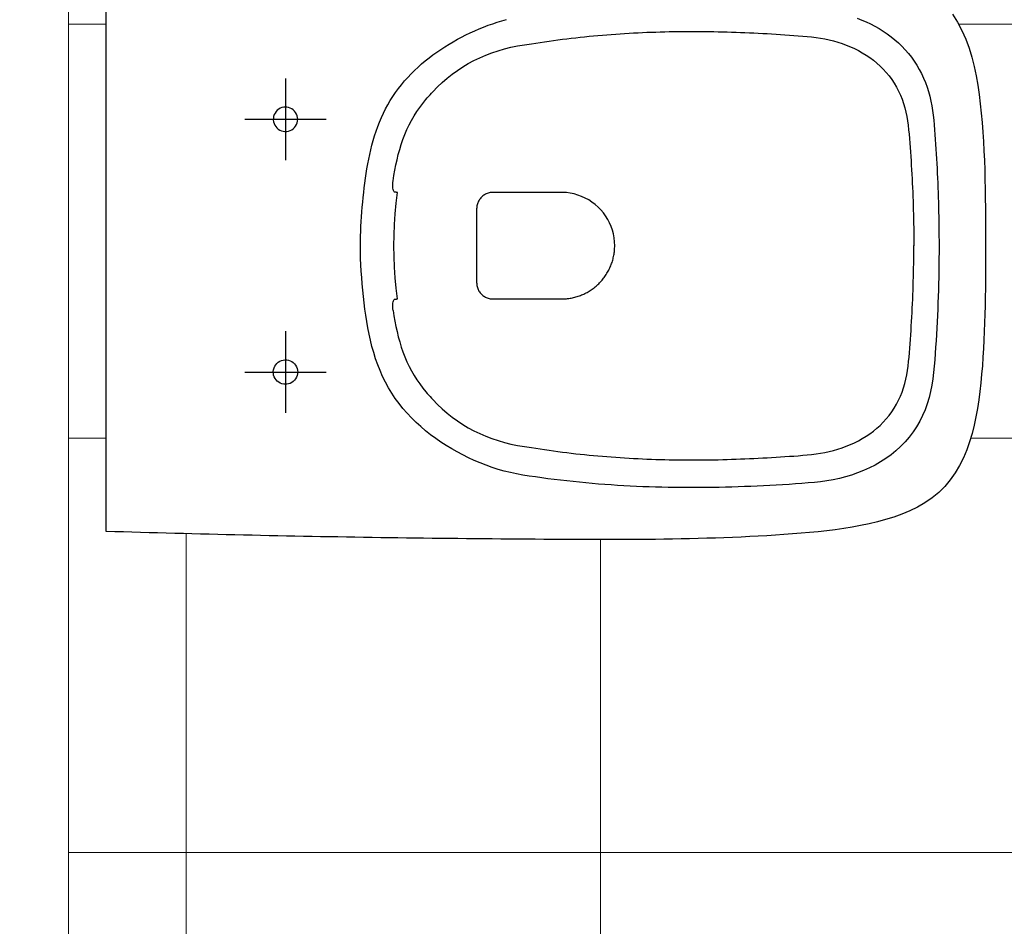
# Model space of a CAD drawing. Header units: millimetres. Extents: x -604189 to 881711, y -381903 to -7297.
# Tile 134 of 256: x -590494 to -589890, y -165435 to -164879. Entities that reach past the tile are written whole.
import ezdxf

# ---------------------------------------------------------------- set-up
doc = ezdxf.new("R2010")
doc.units = ezdxf.units.MM
doc.header["$LTSCALE"] = 100
doc.linetypes.add('0.5_0.5', pattern=[1, 0.5, -0.5])
doc.linetypes.add('ACAD_ISO04W100', pattern=[30.5, 24, -3, 0.5, -3])
doc.layers.get('Defpoints').update_dxf_attribs({"color": 30})
doc.layers.add('Konstrukcja - Ściany zew_Nr_Pióra__1', color=155, linetype='Continuous', lineweight=35)
doc.layers.add('strop osie', color=80, linetype='ACAD_ISO04W100', lineweight=5)
doc.layers.add('OPIS', color=7, linetype='Continuous')
doc.styles.get("Standard").update_dxf_attribs({"font": 'romans.shx', "width": 0.5})
doc.dimstyles.new('1 50', dxfattribs={"dimtxt": 150, "dimasz": 80, "dimexe": 1, "dimexo": 1, "dimgap": 20, "dimtad": 1, "dimdec": 0, "dimlfac": 0.1, "dimtxsty": 'Standard', "dimblk": 'ARCHTICK', "dimcen": 200, "dimclrd": 2, "dimadec": 1, "dimazin": 0, "dimtfac": 1, "dimtdec": 0, "dimtmove": 0, "dimatfit": 3, "dimldrblk": 'ARCHTICK', "dimfxl": 120, "dimfxlon": 1, "dimtfill": 1, "dimarcsym": 0})

# ---------------------------------------------------------------- blocks, each defined once
blk = doc.blocks.new('_ArchTick')
at = {"layer": 'strop osie', "color": 0, "const_width": 0.15}
blk.add_lwpolyline([(-0.5, -0.5), (0.5, 0.5)], dxfattribs=at)
blk = doc.blocks.new('*D3294')
at = {"layer": 'Defpoints', "color": 0, "linetype": 'ByBlock', "lineweight": 5, "transparency": 16777216}
for p in [(-595783.13, -159420.3), (-593748.92, -159420.3), (-552118.94, -179940.3)]:
    blk.add_point(p, dxfattribs=at)
at = {"layer": 'OPIS', "color": 0, "linetype": 'Continuous', "lineweight": -2, "transparency": 16777216}
for p, q in [((-595723.13, -159420.3), (-595784.13, -159420.3)), ((-595723.13, -179940.3), (-595784.13, -179940.3))]:
    blk.add_line(p, q, dxfattribs=at)
at = {"layer": 'OPIS', "color": 2, "lineweight": -2, "transparency": 16777216}
blk.add_line((-595783.13, -179940.3), (-595783.13, -159420.3), dxfattribs=at)
at = {"layer": 'OPIS', "color": 2, "linetype": 'ByBlock', "lineweight": -2, "transparency": 16777216, "xscale": 80, "yscale": 80, "zscale": 80}
for p, rotation in [((-595783.13, -159420.3), 90), ((-595783.13, -179940.3), 270)]:
    blk.add_blockref('_ArchTick', p, dxfattribs=dict(at, rotation=rotation))
at = {"layer": 'OPIS', "color": 0, "linetype": 'ByBlock', "lineweight": 13, "transparency": 16777216, "insert": (-595878.13, -169680.3), "char_height": 150, "attachment_point": 5, "rotation": 90, "bg_fill": 3, "box_fill_scale": 1.1, "bg_fill_color": 256, "bg_fill_true_color": 13158600, "bg_fill_transparency": 0}
blk.add_mtext('2052', dxfattribs=at)

msp = doc.modelspace()

# ---------------------------------------------------------------- hatches: boundary and pattern name
at = {"layer": 'OPIS', "linetype": 'ByBlock', "lineweight": 15}
h = msp.add_hatch(dxfattribs=at)
h.set_pattern_fill('ANSI37', color=0, scale=80, angle=45)
h.set_pattern_definition([(90, (-306927.96, 32475.8), (-254, 0), []), (180, (-306927.96, 32475.8), (-3e-14, -254), [])])
edge = h.paths.add_edge_path()
edge.add_arc((-587934.09, -167378.93), 50, 0, 90)
edge.add_line((-587934.09, -167328.93), (-588139.09, -167328.93))
edge.add_arc((-588139.09, -167378.93), 50, 89.99957, 180)
edge.add_line((-588189.09, -167378.93), (-588189.09, -167822.93))
edge.add_arc((-588139.09, -167822.93), 50, 180, 270)
edge.add_line((-588139.09, -167872.93), (-587934.09, -167872.93))
edge.add_arc((-587934.09, -167822.93), 50, 270.00137, 360)
edge.add_line((-587884.09, -167822.93), (-587884.09, -167378.93))
edge = h.paths.add_edge_path()
edge.add_arc((-587934.09, -167378.93), 50, 0, 90)
edge.add_line((-587934.09, -167328.93), (-588139.09, -167328.93))
edge.add_arc((-588139.09, -167378.93), 50, 89.99957, 180)
edge.add_line((-588189.09, -167378.93), (-588189.09, -167822.93))
edge.add_arc((-588139.09, -167822.93), 50, 180, 270)
edge.add_line((-588139.09, -167872.93), (-587934.09, -167872.93))
edge.add_arc((-587934.09, -167822.93), 50, 270.00137, 360)
edge.add_line((-587884.09, -167822.93), (-587884.09, -167378.93))
edge = h.paths.add_edge_path()
edge.add_line((-588244.09, -167300.93), (-587769.09, -167300.93))
edge.add_line((-587769.09, -167300.93), (-587769.09, -167900.93))
edge.add_line((-587769.09, -167900.93), (-588243.79, -167900.93))
edge.add_arc((-588244.09, -167892.94), 8, 180, 272.12845, ccw=False)
edge.add_line((-588252.09, -167892.94), (-588252.09, -167308.93))
edge.add_arc((-588244.09, -167308.93), 8, 90.0036, 180, ccw=False)
h.paths.add_polyline_path([(-589864.93, -164217.83), (-589865, -164223.09), (-589865.08, -164228.35), (-589865.16, -164233.62), (-589865.24, -164238.88), (-589865.32, -164244.14), (-589865.4, -164249.41), (-589865.49, -164254.67), (-589865.58, -164259.93), (-589865.67, -164265.19), (-589865.77, -164270.46), (-589865.86, -164275.72), (-589865.96, -164280.98), (-589866.06, -164286.24), (-589866.17, -164291.51), (-589866.28, -164296.77), (-589866.39, -164302.03), (-589866.5, -164307.29), (-589866.61, -164312.56), (-589866.73, -164317.82), (-589866.85, -164323.08), (-589866.97, -164328.34), (-589867.1, -164333.6), (-589867.22, -164338.87), (-589867.35, -164344.13), (-589867.49, -164349.39), (-589867.62, -164354.65), (-589867.76, -164359.91), (-589867.9, -164365.17), (-589868.04, -164370.44), (-589868.19, -164375.7), (-589868.34, -164380.96), (-589868.49, -164386.22), (-589868.64, -164391.48), (-589868.8, -164396.74), (-589868.95, -164402), (-590219.49, -164402), (-590219.66, -164396.2), (-590219.83, -164390.39), (-590220, -164384.59), (-590220.17, -164378.78), (-590220.33, -164372.98), (-590220.49, -164367.17), (-590220.64, -164361.36), (-590220.8, -164355.56), (-590220.95, -164349.75), (-590221.09, -164343.95), (-590221.23, -164338.14), (-590221.37, -164332.33), (-590221.51, -164326.53), (-590221.65, -164320.72), (-590221.78, -164314.91), (-590221.9, -164309.11), (-590222.03, -164303.3), (-590222.15, -164297.49), (-590222.27, -164291.69), (-590222.38, -164285.88), (-590222.5, -164280.07), (-590222.61, -164274.27), (-590222.71, -164268.46), (-590222.82, -164262.65), (-590222.92, -164256.85), (-590223.01, -164251.04), (-590223.11, -164245.23), (-590223.2, -164239.42), (-590223.29, -164233.62), (-590223.37, -164227.81), (-590223.45, -164222), (-590223.53, -164216.2), (-590223.61, -164210.39), (-590223.68, -164204.58), (-590223.75, -164198.77), (-590223.82, -164192.97), (-590223.88, -164187.16), (-590223.94, -164181.35), (-590224, -164175.54), (-590224.05, -164169.74), (-590224.1, -164163.93), (-590224.15, -164158.12), (-590224.19, -164152.31), (-590224.23, -164146.5), (-590224.27, -164140.7), (-590224.3, -164134.89), (-590224.33, -164129.08), (-590224.36, -164123.27), (-590224.39, -164117.46), (-590224.41, -164111.66), (-590224.44, -164105.85), (-590224.46, -164100.04), (-590224.47, -164094.23), (-590224.48, -164088.43), (-590224.47, -164082.62), (-590224.45, -164076.81), (-590224.41, -164071), (-590224.35, -164065.19), (-590224.27, -164059.39), (-590224.17, -164053.58), (-590224.05, -164047.77), (-590223.92, -164041.97), (-590223.76, -164036.16), (-590223.58, -164030.36), (-590223.38, -164024.55), (-590223.16, -164018.75), (-590222.91, -164012.94), (-590222.64, -164007.14), (-590222.34, -164001.34), (-590222.01, -163995.54), (-590221.64, -163989.75), (-590221.24, -163983.95), (-590220.8, -163978.16), (-590220.3, -163972.38), (-590219.75, -163966.59), (-590219.13, -163960.82), (-590218.42, -163955.06), (-590217.6, -163949.31), (-590216.67, -163943.57), (-590215.6, -163937.87), (-590214.36, -163932.19), (-590212.94, -163926.56), (-590211.3, -163920.99), (-590209.42, -163915.5), (-590207.25, -163910.11), (-590204.74, -163904.87), (-590201.87, -163899.82), (-590198.58, -163895.04), (-590194.85, -163890.59), (-590190.67, -163886.56), (-590186.11, -163882.98), (-590181.22, -163879.83), (-590176.1, -163877.11), (-590170.78, -163874.76), (-590165.34, -163872.76), (-590159.78, -163871.06), (-590154.15, -163869.64), (-590148.47, -163868.44), (-590142.75, -163867.44), (-590137, -163866.6), (-590131.23, -163865.9), (-590125.46, -163865.3), (-590119.67, -163864.78), (-590113.88, -163864.33), (-590108.09, -163863.96), (-590102.29, -163863.65), (-590096.49, -163863.39), (-590090.68, -163863.19), (-590084.87, -163863.03), (-590079.07, -163862.91), (-590073.26, -163862.82), (-590067.45, -163862.76), (-590061.65, -163862.73), (-590055.84, -163862.71), (-590050.03, -163862.7), (-590044.22, -163862.7), (-590038.96, -163862.7), (-590033.69, -163862.7), (-590028.43, -163862.72), (-590023.17, -163862.74), (-590017.9, -163862.79), (-590012.64, -163862.85), (-590007.38, -163862.94), (-590002.12, -163863.06), (-589996.86, -163863.22), (-589991.6, -163863.41), (-589986.34, -163863.64), (-589981.08, -163863.92), (-589975.83, -163864.25), (-589970.58, -163864.63), (-589965.33, -163865.08), (-589960.1, -163865.59), (-589954.86, -163866.17), (-589949.64, -163866.85), (-589944.44, -163867.64), (-589939.26, -163868.58), (-589934.12, -163869.68), (-589929.01, -163870.97), (-589923.97, -163872.47), (-589919.01, -163874.23), (-589914.15, -163876.26), (-589909.44, -163878.59), (-589904.9, -163881.25), (-589900.58, -163884.27), (-589896.55, -163887.65), (-589892.86, -163891.39), (-589889.53, -163895.47), (-589886.57, -163899.82), (-589883.95, -163904.39), (-589881.64, -163909.11), (-589879.61, -163913.97), (-589877.82, -163918.92), (-589876.24, -163923.94), (-589874.85, -163929.02), (-589873.64, -163934.14), (-589872.56, -163939.29), (-589871.62, -163944.47), (-589870.78, -163949.66), (-589870.05, -163954.88), (-589869.4, -163960.1), (-589868.82, -163965.33), (-589868.3, -163970.57), (-589867.84, -163975.81), (-589867.42, -163981.06), (-589867.04, -163986.31), (-589866.69, -163991.56), (-589866.36, -163996.81), (-589866.07, -164002.07), (-589865.8, -164007.32), (-589865.55, -164012.58), (-589865.32, -164017.84), (-589865.12, -164023.1), (-589864.93, -164028.36), (-589864.76, -164033.62), (-589864.61, -164038.88), (-589864.47, -164044.14), (-589864.35, -164049.41), (-589864.25, -164054.67), (-589864.17, -164059.93), (-589864.1, -164065.19), (-589864.04, -164070.46), (-589864, -164075.72), (-589863.98, -164080.98), (-589863.96, -164086.25), (-589863.96, -164091.51), (-589863.97, -164096.77), (-589863.99, -164102.04), (-589864.01, -164107.3), (-589864.03, -164112.56), (-589864.06, -164117.83), (-589864.08, -164123.09), (-589864.11, -164128.35), (-589864.13, -164133.62), (-589864.16, -164138.88), (-589864.2, -164144.14), (-589864.23, -164149.41), (-589864.27, -164154.67), (-589864.31, -164159.93), (-589864.35, -164165.2), (-589864.4, -164170.46), (-589864.45, -164175.72), (-589864.5, -164180.99), (-589864.55, -164186.25), (-589864.61, -164191.51), (-589864.67, -164196.78), (-589864.73, -164202.04), (-589864.79, -164207.3), (-589864.86, -164212.57)])
h.paths.add_polyline_path([(-590463.92, -164407.05), (-587763.92, -164407.05), (-587763.92, -162910.78), (-590463.92, -162910.78)])
h.paths.add_polyline_path([(-590295.72, -164839.22), (-590289.91, -164839.13), (-590284.1, -164839.03), (-590278.3, -164838.94), (-590272.49, -164838.85), (-590266.68, -164838.77), (-590260.87, -164838.69), (-590255.07, -164838.61), (-590249.26, -164838.53), (-590243.45, -164838.46), (-590237.64, -164838.39), (-590231.84, -164838.32), (-590226.03, -164838.26), (-590220.22, -164838.2), (-590214.41, -164838.14), (-590208.61, -164838.09), (-590202.8, -164838.04), (-590196.99, -164837.99), (-590191.18, -164837.95), (-590185.37, -164837.91), (-590179.57, -164837.87), (-590173.76, -164837.84), (-590167.95, -164837.81), (-590162.14, -164837.78), (-590156.34, -164837.75), (-590150.53, -164837.73), (-590144.72, -164837.7), (-590138.91, -164837.68), (-590133.1, -164837.67), (-590127.3, -164837.66), (-590121.49, -164837.67), (-590115.68, -164837.69), (-590109.87, -164837.73), (-590104.06, -164837.79), (-590098.26, -164837.87), (-590092.45, -164837.97), (-590086.64, -164838.09), (-590080.84, -164838.22), (-590075.03, -164838.38), (-590069.23, -164838.56), (-590063.42, -164838.76), (-590057.62, -164838.98), (-590051.81, -164839.23), (-590046.01, -164839.5), (-590040.21, -164839.8), (-590034.41, -164840.13), (-590028.62, -164840.5), (-590022.82, -164840.9), (-590017.03, -164841.35), (-590011.25, -164841.84), (-590005.46, -164842.39), (-589999.69, -164843.01), (-589993.93, -164843.72), (-589988.18, -164844.54), (-589982.44, -164845.47), (-589976.74, -164846.54), (-589971.06, -164847.78), (-589965.43, -164849.2), (-589959.86, -164850.84), (-589954.37, -164852.72), (-589948.98, -164854.9), (-589943.74, -164857.4), (-589938.69, -164860.27), (-589933.91, -164863.56), (-589929.46, -164867.29), (-589925.43, -164871.47), (-589921.85, -164876.04), (-589918.7, -164880.92), (-589915.98, -164886.04), (-589913.63, -164891.36), (-589911.63, -164896.8), (-589909.93, -164902.36), (-589908.51, -164907.99), (-589907.31, -164913.67), (-589906.31, -164919.39), (-589905.47, -164925.14), (-589904.77, -164930.91), (-589904.17, -164936.68), (-589903.65, -164942.47), (-589903.2, -164948.26), (-589902.83, -164954.05), (-589902.52, -164959.85), (-589902.26, -164965.66), (-589902.06, -164971.46), (-589901.9, -164977.27), (-589901.78, -164983.07), (-589901.69, -164988.88), (-589901.63, -164994.69), (-589901.6, -165000.5), (-589901.58, -165006.3), (-589901.57, -165012.11), (-589901.57, -165017.92), (-589901.57, -165023.18), (-589901.57, -165028.45), (-589901.59, -165033.71), (-589901.61, -165038.97), (-589901.66, -165044.24), (-589901.72, -165049.5), (-589901.81, -165054.76), (-589901.93, -165060.02), (-589902.09, -165065.29), (-589902.28, -165070.55), (-589902.51, -165075.8), (-589902.79, -165081.06), (-589903.12, -165086.31), (-589903.5, -165091.56), (-589903.95, -165096.81), (-589904.46, -165102.05), (-589905.04, -165107.28), (-589905.72, -165112.5), (-589906.51, -165117.7), (-589907.45, -165122.88), (-589908.55, -165128.03), (-589909.84, -165133.13), (-589911.34, -165138.17), (-589913.1, -165143.13), (-589915.13, -165147.99), (-589917.46, -165152.71), (-589920.12, -165157.24), (-589923.14, -165161.56), (-589926.52, -165165.59), (-589930.26, -165169.28), (-589934.34, -165172.61), (-589938.69, -165175.57), (-589943.26, -165178.19), (-589947.98, -165180.5), (-589952.84, -165182.53), (-589957.79, -165184.32), (-589962.81, -165185.9), (-589967.89, -165187.29), (-589973.01, -165188.51), (-589978.16, -165189.58), (-589983.34, -165190.52), (-589988.53, -165191.36), (-589993.75, -165192.09), (-589998.97, -165192.74), (-590004.2, -165193.32), (-590009.44, -165193.84), (-590014.68, -165194.3), (-590019.93, -165194.72), (-590025.18, -165195.1), (-590030.43, -165195.46), (-590035.68, -165195.78), (-590040.94, -165196.07), (-590046.19, -165196.34), (-590051.45, -165196.59), (-590056.71, -165196.82), (-590061.97, -165197.03), (-590067.23, -165197.21), (-590072.49, -165197.38), (-590077.75, -165197.53), (-590083.01, -165197.67), (-590088.28, -165197.79), (-590093.54, -165197.89), (-590098.8, -165197.97), (-590104.06, -165198.05), (-590109.33, -165198.1), (-590114.59, -165198.14), (-590119.85, -165198.17), (-590125.12, -165198.18), (-590130.38, -165198.18), (-590135.64, -165198.17), (-590140.91, -165198.15), (-590146.17, -165198.13), (-590151.43, -165198.11), (-590156.7, -165198.08), (-590161.96, -165198.06), (-590167.22, -165198.03), (-590172.49, -165198.01), (-590177.75, -165197.98), (-590183.01, -165197.94), (-590188.28, -165197.91), (-590193.54, -165197.87), (-590198.8, -165197.83), (-590204.07, -165197.79), (-590209.33, -165197.74), (-590214.59, -165197.69), (-590219.86, -165197.64), (-590225.12, -165197.59), (-590230.38, -165197.53), (-590235.65, -165197.47), (-590240.91, -165197.41), (-590246.17, -165197.35), (-590251.44, -165197.28), (-590256.7, -165197.21), (-590261.96, -165197.14), (-590267.23, -165197.06), (-590272.49, -165196.99), (-590277.75, -165196.91), (-590283.01, -165196.82), (-590288.28, -165196.74), (-590293.54, -165196.65), (-590298.8, -165196.56), (-590304.06, -165196.47), (-590309.33, -165196.38), (-590314.59, -165196.28), (-590319.85, -165196.18), (-590325.11, -165196.08), (-590330.38, -165195.97), (-590335.64, -165195.86), (-590340.9, -165195.76), (-590346.16, -165195.64), (-590351.43, -165195.53), (-590356.69, -165195.41), (-590361.95, -165195.29), (-590367.21, -165195.17), (-590372.47, -165195.04), (-590377.74, -165194.92), (-590383, -165194.79), (-590388.26, -165194.65), (-590393.52, -165194.52), (-590398.78, -165194.38), (-590404.04, -165194.24), (-590409.31, -165194.1), (-590414.57, -165193.95), (-590419.83, -165193.8), (-590425.09, -165193.65), (-590430.35, -165193.5), (-590435.61, -165193.35), (-590440.87, -165193.19), (-590440.87, -164842.65), (-590435.07, -164842.48), (-590429.26, -164842.31), (-590423.46, -164842.14), (-590417.65, -164841.97), (-590411.85, -164841.81), (-590406.04, -164841.65), (-590400.23, -164841.5), (-590394.43, -164841.35), (-590388.62, -164841.2), (-590382.82, -164841.05), (-590377.01, -164840.91), (-590371.2, -164840.77), (-590365.4, -164840.63), (-590359.59, -164840.5), (-590353.78, -164840.36), (-590347.98, -164840.24), (-590342.17, -164840.11), (-590336.37, -164839.99), (-590330.56, -164839.87), (-590324.75, -164839.76), (-590318.94, -164839.64), (-590313.14, -164839.53), (-590307.33, -164839.43), (-590301.52, -164839.32)])
edge = h.paths.add_edge_path()
edge.add_arc((-590093.92, -162268.54), 50, 0, 90.00043)
edge.add_line((-590093.92, -162218.54), (-590298.92, -162218.54))
edge.add_arc((-590298.92, -162268.54), 50, 90.00087, 180)
edge.add_line((-590348.92, -162268.54), (-590348.92, -162712.54))
edge.add_arc((-590298.92, -162712.54), 50, 180, 270.00224)
edge.add_line((-590298.92, -162762.54), (-590093.92, -162762.54))
edge.add_arc((-590093.92, -162712.54), 50, 270.00087, 360)
edge.add_line((-590043.92, -162712.54), (-590043.92, -162268.54))
edge = h.paths.add_edge_path()
edge.add_arc((-590093.92, -161668.54), 50, 0, 90.00043)
edge.add_line((-590093.92, -161618.54), (-590298.92, -161618.54))
edge.add_arc((-590298.92, -161668.54), 50, 90.00087, 180)
edge.add_line((-590348.92, -161668.54), (-590348.92, -162112.54))
edge.add_arc((-590298.92, -162112.54), 50, 180, 270.00224)
edge.add_line((-590298.92, -162162.54), (-590093.92, -162162.54))
edge.add_arc((-590093.92, -162112.54), 50, 270.00087, 360)
edge.add_line((-590043.92, -162112.54), (-590043.92, -161668.54))
h.paths.add_polyline_path([(-590463.92, -162790.54), (-587763.92, -162790.54), (-587763.92, -161590.54), (-590463.92, -161590.54)])
edge = h.paths.add_edge_path()
edge.add_arc((-588139.09, -168270), 50, 89.99957, 180)
edge.add_line((-588189.09, -168270), (-588189.09, -168714))
edge.add_arc((-588139.09, -168714), 50, 180, 270)
edge.add_line((-588139.09, -168764), (-587934.09, -168764))
edge.add_arc((-587934.09, -168714), 50, 270.00137, 360)
edge.add_line((-587884.09, -168714), (-587884.09, -168270))
edge.add_arc((-587934.09, -168270), 50, 0, 90)
edge.add_line((-587934.09, -168220), (-588139.09, -168220))
edge = h.paths.add_edge_path()
edge.add_arc((-587934.09, -169161.08), 50, 0, 90)
edge.add_line((-587934.09, -169111.08), (-588139.09, -169111.08))
edge.add_arc((-588139.09, -169161.08), 50, 89.99957, 180)
edge.add_line((-588189.09, -169161.08), (-588189.09, -169605.08))
edge.add_arc((-588139.09, -169605.08), 50, 180, 270)
edge.add_line((-588139.09, -169655.08), (-587934.09, -169655.08))
edge.add_arc((-587934.09, -169605.08), 50, 270.00137, 360)
edge.add_line((-587884.09, -169605.08), (-587884.09, -169161.08))
edge = h.paths.add_edge_path()
edge.add_arc((-588139.09, -170052.15), 50, 89.99957, 180)
edge.add_line((-588189.09, -170052.15), (-588189.09, -170496.15))
edge.add_arc((-588139.09, -170496.15), 50, 180, 270)
edge.add_line((-588139.09, -170546.15), (-587934.09, -170546.15))
edge.add_arc((-587934.09, -170496.15), 50, 270.00137, 360)
edge.add_line((-587884.09, -170496.15), (-587884.09, -170052.15))
edge.add_arc((-587934.09, -170052.15), 50, 0, 90)
edge.add_line((-587934.09, -170002.15), (-588139.09, -170002.15))
edge = h.paths.add_edge_path()
edge.add_arc((-588139.09, -170943.22), 50, 89.99957, 180)
edge.add_line((-588189.09, -170943.22), (-588189.09, -171387.22))
edge.add_arc((-588139.09, -171387.22), 50, 180, 270)
edge.add_line((-588139.09, -171437.22), (-587934.09, -171437.22))
edge.add_arc((-587934.09, -171387.22), 50, 270.00137, 360)
edge.add_line((-587884.09, -171387.22), (-587884.09, -170943.22))
edge.add_arc((-587934.09, -170943.22), 50, 0, 90)
edge.add_line((-587934.09, -170893.22), (-588139.09, -170893.22))
h.paths.add_polyline_path([(-587763.92, -164527.29), (-590463.92, -164527.29), (-590463.92, -171970.3), (-587763.92, -171970.3)])

# ---------------------------------------------------------------- linework, layer by layer
at = {"layer": 'Konstrukcja - Ściany zew_Nr_Pióra__1', "color": 0, "linetype": 'Continuous', "lineweight": 18}
msp.add_line((-590463.92, -161590.54), (-590463.92, -165730.54), dxfattribs=at)

# ---------------------------------------------------------------- next in the draw order: dimensions: what is measured, and where the dimension line sits
at = {"layer": 'OPIS', "color": 0, "linetype": 'ByBlock', "lineweight": 13}
dim = msp.add_linear_dim(base=(-595783.13, -159420.3), p1=(-552118.94, -179940.3), p2=(-593748.92, -159420.3), angle=90, dimstyle='1 50', override={"dimtmove": 1, "dimfxl": 60, "dimarcsym": 1}, dxfattribs=at)
dim.commit()
dim.dimension.update_dxf_attribs({"geometry": '*D3294', "text_midpoint": (-595878.13, -169680.3)})

# ---------------------------------------------------------------- next in the draw order: hatches: boundary and pattern name
at = {"layer": 'OPIS', "linetype": '0.5_0.5', "lineweight": 13}
h = msp.add_hatch(dxfattribs=at)
h.set_pattern_fill('ANSI37', color=0, scale=130)
h.set_pattern_definition([(45, (-597218.54, 256668.8), (-291.85832, 291.85832), []), (135, (-597218.54, 256668.8), (-291.85832, -291.85832), [])])
edge = h.paths.add_edge_path(flags=16)
edge.add_line((-570958.92, -168985.28), (-571058.92, -168985.28))
edge.add_line((-571058.92, -168985.28), (-572598.92, -168985.28))
edge.add_line((-572598.92, -168985.28), (-572598.92, -170470.3))
edge.add_line((-572598.92, -170470.3), (-570825.76, -170470.3))
edge.add_arc((-570508.92, -170339.1), 342.94, 180, 202.49364, ccw=False)
edge.add_arc((-570508.92, -170339.1), 342.94, 90, 180, ccw=False)
edge.add_line((-570508.92, -169996.16), (-570508.92, -169764.7))
edge.add_arc((-570058.92, -168985.28), 900, 180, 240, ccw=False)
edge = h.paths.add_edge_path(flags=17)
edge.add_line((-569358.92, -170085.28), (-569358.92, -168985.28))
edge.add_line((-569358.92, -168985.28), (-569358.92, -168985.28))
edge.add_line((-569358.92, -168985.28), (-569958.92, -168985.28))
edge.add_line((-569958.92, -168985.28), (-570058.92, -168985.28))
edge.add_line((-570058.92, -168985.28), (-570058.92, -168925.28))
edge.add_line((-570058.92, -168925.28), (-569958.92, -168925.28))
edge.add_line((-569958.92, -168925.28), (-569958.92, -168865.28))
edge.add_line((-569958.92, -168865.28), (-569358.92, -168865.28))
edge.add_line((-569358.92, -168865.28), (-569358.92, -166865.28))
edge.add_line((-569358.92, -166865.28), (-574098.92, -166865.29))
edge.add_line((-574098.92, -166865.29), (-574098.91, -171970.3))
edge.add_line((-574098.91, -171970.3), (-572608.91, -171970.3))
edge.add_line((-572608.91, -171970.3), (-571504.91, -170590.3))
edge.add_line((-571504.91, -170590.3), (-572718.92, -170590.3))
edge.add_line((-572718.92, -170590.3), (-572718.92, -168865.28))
edge.add_line((-572718.92, -168865.28), (-571058.92, -168865.28))
edge.add_line((-571058.92, -168865.28), (-571058.92, -168925.28))
edge.add_line((-571058.92, -168925.28), (-570958.92, -168925.28))
edge.add_line((-570958.92, -168925.28), (-570958.92, -168985.28))
edge.add_arc((-570058.92, -168985.28), 900, 180, 240)
edge.add_line((-570508.92, -169764.7), (-570508.92, -169996.16))
edge.add_arc((-570508.92, -170339.1), 342.94, 0, 90, ccw=False)
edge.add_arc((-570508.92, -170339.1), 342.94, 208.97989, 360, ccw=False)
edge.add_line((-570808.91, -170505.25), (-570808.91, -171171.09))
edge.add_arc((-570808.91, -171220.3), 49.21, 0, 90, ccw=False)
edge.add_arc((-570808.91, -171220.3), 49.21, 270, 360, ccw=False)
edge.add_line((-570808.91, -171269.51), (-570808.91, -171970.3))
edge.add_line((-570808.91, -171970.3), (-569358.91, -171970.3))
edge.add_line((-569358.91, -171970.3), (-569358.92, -170085.28))
h.paths.add_polyline_path([(-561118.92, -159870.3), (-590334.66, -159870.3), (-590334.66, -161470.3), (-562318.92, -161470.3), (-562318.92, -172095.29), (-561118.92, -172095.29), (-561118.92, -168350.3), (-552073.92, -168350.3), (-552073.92, -167150.3), (-561118.92, -167150.3)])
h.paths.add_polyline_path([(-572856.93, -169813.68), (-569451.07, -169813.68), (-569451.07, -169408.68), (-572856.93, -169408.68)], flags=16)

# ---------------------------------------------------------------- next in the draw order: linework, layer by layer
at = {"color": 0}
for points in [[(-590440.87, -165017.92), (-590440.87, -164845.65), (-590440.87, -164842.65)], [(-589921.85, -164876.04), (-589918.7, -164880.92), (-589915.98, -164886.04), (-589913.63, -164891.36), (-589911.63, -164896.8), (-589909.93, -164902.36), (-589908.51, -164907.99), (-589907.31, -164913.67), (-589906.31, -164919.39), (-589905.47, -164925.14), (-589904.77, -164930.91), (-589904.17, -164936.68), (-589903.65, -164942.47), (-589903.2, -164948.26), (-589902.83, -164954.05), (-589902.52, -164959.85), (-589902.26, -164965.66), (-589902.06, -164971.46), (-589901.9, -164977.27), (-589901.78, -164983.07), (-589901.69, -164988.88), (-589901.63, -164994.69), (-589901.6, -165000.5), (-589901.58, -165006.3), (-589901.57, -165012.11), (-589901.57, -165017.92), (-589901.57, -165023.18), (-589901.57, -165028.45), (-589901.59, -165033.71), (-589901.61, -165038.97), (-589901.66, -165044.24), (-589901.72, -165049.5), (-589901.81, -165054.76), (-589901.93, -165060.02), (-589902.09, -165065.29), (-589902.28, -165070.55), (-589902.51, -165075.8), (-589902.79, -165081.06), (-589903.12, -165086.31), (-589903.5, -165091.56), (-589903.95, -165096.81), (-589904.46, -165102.05), (-589905.04, -165107.28), (-589905.72, -165112.5), (-589906.51, -165117.7), (-589907.45, -165122.88), (-589908.55, -165128.03), (-589909.84, -165133.13), (-589911.34, -165138.17), (-589913.1, -165143.13), (-589915.13, -165147.99), (-589917.46, -165152.71), (-589920.12, -165157.24), (-589923.14, -165161.56), (-589926.52, -165165.59), (-589930.26, -165169.28), (-589934.34, -165172.61), (-589938.69, -165175.57), (-589943.26, -165178.19), (-589947.98, -165180.5), (-589952.84, -165182.53), (-589957.79, -165184.32), (-589962.81, -165185.9), (-589967.89, -165187.29), (-589973.01, -165188.51), (-589978.16, -165189.58), (-589983.34, -165190.52), (-589988.53, -165191.36), (-589993.75, -165192.09), (-589998.97, -165192.74), (-590004.2, -165193.32), (-590009.44, -165193.84), (-590014.68, -165194.3), (-590019.93, -165194.72), (-590025.18, -165195.1), (-590030.43, -165195.46), (-590035.68, -165195.78), (-590040.94, -165196.07), (-590046.19, -165196.34), (-590051.45, -165196.59), (-590056.71, -165196.82), (-590061.97, -165197.03), (-590067.23, -165197.21), (-590072.49, -165197.38), (-590077.75, -165197.53), (-590083.01, -165197.67), (-590088.28, -165197.79), (-590093.54, -165197.89), (-590098.8, -165197.97), (-590104.06, -165198.05), (-590109.33, -165198.1), (-590114.59, -165198.14), (-590119.85, -165198.17), (-590125.12, -165198.18), (-590130.38, -165198.18), (-590135.64, -165198.17), (-590140.91, -165198.15), (-590146.17, -165198.13), (-590151.43, -165198.11), (-590156.7, -165198.08), (-590161.96, -165198.06), (-590167.22, -165198.03), (-590172.49, -165198.01), (-590177.75, -165197.98), (-590183.01, -165197.94), (-590188.28, -165197.91), (-590193.54, -165197.87), (-590198.8, -165197.83), (-590204.07, -165197.79), (-590209.33, -165197.74), (-590214.59, -165197.69), (-590219.86, -165197.64), (-590225.12, -165197.59), (-590230.38, -165197.53), (-590235.65, -165197.47), (-590240.91, -165197.41), (-590246.17, -165197.35), (-590251.44, -165197.28), (-590256.7, -165197.21), (-590261.96, -165197.14), (-590267.23, -165197.06), (-590272.49, -165196.99), (-590277.75, -165196.91), (-590283.01, -165196.82), (-590288.28, -165196.74), (-590293.54, -165196.65), (-590298.8, -165196.56), (-590304.06, -165196.47), (-590309.33, -165196.38), (-590314.59, -165196.28), (-590319.85, -165196.18), (-590325.11, -165196.08), (-590330.38, -165195.97), (-590335.64, -165195.86), (-590340.9, -165195.76), (-590346.16, -165195.64), (-590351.43, -165195.53), (-590356.69, -165195.41), (-590361.95, -165195.29), (-590367.21, -165195.17), (-590372.47, -165195.04), (-590377.74, -165194.92), (-590383, -165194.79), (-590388.26, -165194.65), (-590393.52, -165194.52), (-590398.78, -165194.38), (-590404.04, -165194.24), (-590409.31, -165194.1), (-590414.57, -165193.95), (-590419.83, -165193.8), (-590425.09, -165193.65), (-590430.35, -165193.5), (-590435.61, -165193.35), (-590440.87, -165193.19)], [(-589980.24, -164878.46), (-589977.48, -164879.53), (-589974.75, -164880.7), (-589972.07, -164881.96), (-589969.44, -164883.32), (-589966.86, -164884.78), (-589964.34, -164886.34), (-589961.88, -164887.99), (-589959.49, -164889.75), (-589957.18, -164891.61), (-589954.95, -164893.56), (-589952.81, -164895.61), (-589950.77, -164897.76), (-589948.82, -164900), (-589946.99, -164902.33), (-589945.26, -164904.74), (-589943.65, -164907.23), (-589942.16, -164909.79), (-589940.79, -164912.42), (-589939.54, -164915.1), (-589938.41, -164917.84), (-589937.4, -164920.63), (-589936.5, -164923.46), (-589935.72, -164926.32), (-589935.05, -164929.2), (-589934.48, -164932.11), (-589934, -164935.04), (-589933.61, -164937.98), (-589933.29, -164940.93), (-589933.02, -164943.88), (-589932.78, -164946.83), (-589932.56, -164949.79), (-589932.35, -164952.75), (-589932.15, -164955.71), (-589931.95, -164958.66), (-589931.76, -164961.62), (-589931.59, -164964.58), (-589931.42, -164967.54), (-589931.27, -164970.5), (-589931.12, -164973.46), (-589930.98, -164976.43), (-589930.86, -164979.39), (-589930.74, -164982.35), (-589930.63, -164985.31), (-589930.54, -164988.28), (-589930.45, -164991.24), (-589930.37, -164994.2), (-589930.3, -164997.17), (-589930.24, -165000.13), (-589930.18, -165003.1), (-589930.14, -165006.06), (-589930.11, -165009.03), (-589930.09, -165011.99), (-589930.07, -165014.95), (-589930.07, -165017.92), (-589930.08, -165021.82), (-589930.1, -165025.72), (-589930.14, -165029.61), (-589930.2, -165033.51), (-589930.27, -165037.41), (-589930.36, -165041.3), (-589930.46, -165045.2), (-589930.59, -165049.1), (-589930.72, -165052.99), (-589930.88, -165056.89), (-589931.04, -165060.78), (-589931.23, -165064.67), (-589931.44, -165068.57), (-589931.66, -165072.46), (-589931.9, -165076.35), (-589932.15, -165080.24), (-589932.43, -165084.12), (-589932.71, -165088.01), (-589933.02, -165091.9), (-589933.38, -165095.78), (-589933.84, -165099.65), (-589934.44, -165103.5), (-589935.2, -165107.32), (-589936.14, -165111.1), (-589937.27, -165114.83), (-589938.6, -165118.5), (-589940.14, -165122.08), (-589941.89, -165125.56), (-589943.85, -165128.93), (-589946.01, -165132.17), (-589948.36, -165135.28), (-589950.91, -165138.23), (-589953.62, -165141.02), (-589956.5, -165143.65), (-589959.52, -165146.11), (-589962.68, -165148.4), (-589965.95, -165150.52), (-589969.33, -165152.46), (-589972.8, -165154.23), (-589976.35, -165155.84), (-589979.97, -165157.28), (-589983.65, -165158.56), (-589987.38, -165159.69), (-589991.16, -165160.66), (-589994.96, -165161.5), (-589998.8, -165162.18), (-590002.66, -165162.73), (-590006.53, -165163.14), (-590010.42, -165163.45), (-590014.31, -165163.74), (-590018.19, -165164.02), (-590022.08, -165164.28), (-590025.97, -165164.53), (-590029.86, -165164.76), (-590033.75, -165164.98), (-590037.65, -165165.18), (-590041.54, -165165.37), (-590045.43, -165165.54), (-590049.33, -165165.7), (-590053.22, -165165.83), (-590057.12, -165165.95), (-590061.01, -165166.06), (-590064.91, -165166.15), (-590068.81, -165166.21), (-590072.71, -165166.27), (-590076.6, -165166.3), (-590080.5, -165166.31), (-590084.4, -165166.31), (-590088.3, -165166.28), (-590092.19, -165166.24), (-590096.09, -165166.18), (-590099.99, -165166.09), (-590103.88, -165165.99), (-590107.78, -165165.86), (-590111.67, -165165.72), (-590115.57, -165165.55), (-590119.46, -165165.36), (-590123.35, -165165.15), (-590127.24, -165164.92), (-590131.13, -165164.66), (-590135.02, -165164.38), (-590138.9, -165164.08), (-590142.79, -165163.76), (-590146.67, -165163.41), (-590150.55, -165163.04), (-590154.43, -165162.64), (-590158.3, -165162.22), (-590162.17, -165161.78), (-590166.04, -165161.31), (-590169.91, -165160.81), (-590173.77, -165160.29), (-590177.63, -165159.74), (-590181.49, -165159.17), (-590185.34, -165158.57), (-590189.18, -165157.91), (-590192.99, -165157.12), (-590196.78, -165156.18), (-590200.52, -165155.1), (-590204.23, -165153.9), (-590207.89, -165152.58), (-590211.52, -165151.15), (-590215.1, -165149.61), (-590218.64, -165147.98), (-590222.13, -165146.25), (-590225.58, -165144.42), (-590228.96, -165142.49), (-590232.3, -165140.47), (-590235.57, -165138.36), (-590238.78, -165136.14), (-590241.92, -165133.83), (-590244.97, -165131.42), (-590247.95, -165128.9), (-590250.84, -165126.28), (-590253.62, -165123.55), (-590256.3, -165120.72), (-590258.85, -165117.78), (-590261.28, -165114.73), (-590263.58, -165111.58), (-590265.74, -165108.33), (-590267.75, -165105), (-590269.62, -165101.58), (-590271.34, -165098.08), (-590272.91, -165094.52), (-590274.34, -165090.89), (-590275.64, -165087.21), (-590276.81, -165083.5), (-590277.85, -165079.74), (-590278.79, -165075.96), (-590279.63, -165072.15), (-590280.37, -165068.32), (-590281.04, -165064.49), (-590281.64, -165060.63), (-590282.17, -165056.77), (-590282.65, -165052.9), (-590283.09, -165049.03), (-590283.49, -165045.15), (-590283.84, -165041.27), (-590284.16, -165037.39), (-590284.43, -165033.5), (-590284.65, -165029.61), (-590284.81, -165025.71), (-590284.92, -165021.82), (-590284.97, -165017.92), (-590284.94, -165014.96), (-590284.87, -165011.99), (-590284.77, -165009.03), (-590284.64, -165006.07), (-590284.47, -165003.11), (-590284.28, -165000.15), (-590284.06, -164997.19), (-590283.81, -164994.24), (-590283.54, -164991.28), (-590283.25, -164988.33), (-590282.93, -164985.39), (-590282.59, -164982.44), (-590282.23, -164979.5), (-590281.83, -164976.56), (-590281.4, -164973.63), (-590280.93, -164970.7), (-590280.42, -164967.78), (-590279.86, -164964.87), (-590279.26, -164961.96), (-590278.6, -164959.07), (-590277.88, -164956.2), (-590277.09, -164953.34), (-590276.24, -164950.5), (-590275.32, -164947.68), (-590274.32, -164944.89), (-590273.24, -164942.13), (-590272.09, -164939.4), (-590270.84, -164936.71), (-590269.52, -164934.06), (-590268.1, -164931.45), (-590266.6, -164928.9), (-590265.02, -164926.39), (-590263.35, -164923.94), (-590261.61, -164921.54), (-590259.78, -164919.2), (-590257.89, -164916.92), (-590255.92, -164914.71), (-590253.88, -164912.55), (-590251.78, -164910.46), (-590249.62, -164908.43), (-590247.4, -164906.46), (-590245.14, -164904.55), (-590242.82, -164902.7), (-590240.46, -164900.91), (-590238.05, -164899.18), (-590235.6, -164897.51), (-590233.12, -164895.89), (-590230.6, -164894.32), (-590228.05, -164892.81), (-590225.47, -164891.36), (-590222.85, -164889.96), (-590220.21, -164888.62), (-590217.54, -164887.34), (-590214.84, -164886.11), (-590212.12, -164884.94), (-590209.37, -164883.83), (-590206.59, -164882.78), (-590203.8, -164881.8), (-590200.98, -164880.88), (-590198.13, -164880.04), (-590195.27, -164879.27)], [(-590244.73, -164928.23), (-590243.91, -164927.26), (-590243.08, -164926.3), (-590242.23, -164925.35), (-590241.38, -164924.41), (-590240.52, -164923.48), (-590237.68, -164920.57), (-590234.75, -164917.81), (-590231.73, -164915.2), (-590228.62, -164912.74), (-590225.42, -164910.42), (-590222.14, -164908.25), (-590218.76, -164906.23), (-590215.29, -164904.36), (-590211.74, -164902.63), (-590208.09, -164901.05), (-590204.36, -164899.62), (-590200.54, -164898.34), (-590196.62, -164897.21), (-590192.62, -164896.22), (-590188.53, -164895.39), (-590184.35, -164894.7), (-590180.07, -164894.15), (-590177.37, -164893.68), (-590174.66, -164893.26), (-590171.94, -164892.85), (-590169.22, -164892.46), (-590166.51, -164892.08), (-590163.79, -164891.71), (-590161.07, -164891.35), (-590158.35, -164891.01), (-590155.62, -164890.68), (-590152.9, -164890.37), (-590150.18, -164890.07), (-590147.45, -164889.78), (-590144.72, -164889.51), (-590142, -164889.24), (-590139.27, -164889), (-590136.54, -164888.76), (-590133.81, -164888.54), (-590131.08, -164888.33), (-590128.35, -164888.13), (-590125.61, -164887.94), (-590122.88, -164887.77), (-590120.15, -164887.61), (-590117.42, -164887.45), (-590114.68, -164887.32), (-590111.95, -164887.19), (-590109.22, -164887.07), (-590106.48, -164886.97), (-590103.75, -164886.88), (-590101.01, -164886.79), (-590098.28, -164886.72), (-590095.55, -164886.66), (-590092.81, -164886.61), (-590090.08, -164886.58), (-590087.34, -164886.55), (-590084.61, -164886.53), (-590081.88, -164886.52), (-590079.14, -164886.52), (-590076.41, -164886.54), (-590073.68, -164886.56), (-590070.94, -164886.59), (-590068.21, -164886.64), (-590065.48, -164886.69), (-590062.75, -164886.75), (-590060.01, -164886.82), (-590057.28, -164886.9), (-590054.55, -164886.99), (-590051.82, -164887.09), (-590049.09, -164887.2), (-590046.36, -164887.31), (-590043.63, -164887.44), (-590040.9, -164887.57), (-590038.18, -164887.71), (-590035.45, -164887.86), (-590032.72, -164888.02), (-590029.99, -164888.19), (-590027.27, -164888.36), (-590024.54, -164888.54), (-590021.82, -164888.73), (-590019.09, -164888.93), (-590016.37, -164889.13), (-590013.64, -164889.34), (-590010.92, -164889.57), (-590008.2, -164889.84), (-590005.49, -164890.18), (-590002.79, -164890.61), (-590000.1, -164891.11), (-589997.44, -164891.7), (-589994.79, -164892.37), (-589992.16, -164893.13), (-589989.56, -164893.98), (-589987, -164894.91), (-589984.46, -164895.94), (-589981.97, -164897.07), (-589979.53, -164898.29), (-589977.13, -164899.61), (-589974.8, -164901.03), (-589972.53, -164902.56), (-589970.33, -164904.18), (-589968.21, -164905.91), (-589966.17, -164907.74), (-589964.23, -164909.66), (-589962.39, -164911.68), (-589960.65, -164913.79), (-589959.02, -164915.99), (-589957.52, -164918.28), (-589956.14, -164920.64), (-589954.88, -164923.07), (-589953.75, -164925.56), (-589952.74, -164928.11), (-589951.85, -164930.7), (-589951.08, -164933.32), (-589950.41, -164935.98), (-589949.85, -164938.66), (-589949.39, -164941.36), (-589949.01, -164944.07), (-589948.7, -164946.79), (-589948.44, -164949.52), (-589948.22, -164952.25), (-589948.01, -164954.98), (-589947.81, -164957.71), (-589947.61, -164960.44), (-589947.42, -164963.17), (-589947.23, -164965.91), (-589947.06, -164968.64), (-589946.89, -164971.38), (-589946.73, -164974.11), (-589946.59, -164976.85), (-589946.45, -164979.58), (-589946.33, -164982.32), (-589946.21, -164985.06), (-589946.11, -164987.8), (-589946.01, -164990.53), (-589945.92, -164993.27), (-589945.84, -164996.01), (-589945.77, -164998.75), (-589945.7, -165001.49), (-589945.65, -165004.23), (-589945.6, -165006.96), (-589945.56, -165009.7), (-589945.52, -165012.44), (-589945.49, -165015.18), (-589945.47, -165017.92)], [(-590264.87, -165057.65), (-590264.99, -165056.66), (-590265.06, -165055.69), (-590265.08, -165054.76), (-590265.06, -165053.9), (-590264.99, -165053.1), (-590264.88, -165052.41), (-590264.73, -165051.82), (-590264.54, -165051.35), (-590264.32, -165051.01), (-590264.07, -165050.79), (-590263.81, -165050.7), (-590263.67, -165050.69), (-590263.53, -165050.68), (-590263.4, -165050.67), (-590263.26, -165050.65), (-590263.12, -165050.64), (-590262.99, -165050.63), (-590262.85, -165050.62), (-590262.71, -165050.61), (-590262.57, -165050.6), (-590262.43, -165050.59), (-590262.3, -165050.58), (-590263, -165044.07), (-590263.58, -165037.54), (-590264.02, -165031.01), (-590264.29, -165024.47), (-590264.39, -165017.92), (-590264.29, -165011.37), (-590264.02, -165004.83), (-590263.58, -164998.3), (-590263, -164991.77), (-590262.3, -164985.26), (-590262.43, -164985.25), (-590262.57, -164985.24), (-590262.71, -164985.23), (-590262.85, -164985.22), (-590262.99, -164985.21), (-590263.12, -164985.2), (-590263.26, -164985.18), (-590263.4, -164985.17), (-590263.53, -164985.16), (-590263.67, -164985.15), (-590263.81, -164985.14), (-590264.07, -164985.05), (-590264.32, -164984.83), (-590264.54, -164984.48), (-590264.73, -164984.02), (-590264.88, -164983.43), (-590264.99, -164982.74), (-590265.06, -164981.94), (-590265.08, -164981.08), (-590265.06, -164980.15), (-590264.99, -164979.18), (-590264.87, -164978.19), (-590264.37, -164974.91), (-590263.81, -164971.65), (-590263.19, -164968.41), (-590262.49, -164965.19), (-590261.71, -164962.01), (-590260.85, -164958.87), (-590259.9, -164955.77), (-590258.85, -164952.71), (-590257.69, -164949.71), (-590256.44, -164946.76), (-590255.07, -164943.88), (-590253.6, -164941.06), (-590252.02, -164938.33), (-590250.34, -164935.68), (-590248.56, -164933.11), (-590246.69, -164930.63), (-590244.73, -164928.23)], [(-590128.99, -165017.92), (-590129.08, -165015.51), (-590129.34, -165013.11), (-590129.79, -165010.74), (-590130.4, -165008.41), (-590131.19, -165006.12), (-590132.14, -165003.91), (-590133.26, -165001.77), (-590134.53, -164999.71), (-590135.95, -164997.76), (-590137.5, -164995.92), (-590139.19, -164994.2), (-590141, -164992.6), (-590142.93, -164991.15), (-590144.95, -164989.84), (-590147.07, -164988.68), (-590149.27, -164987.68), (-590151.53, -164986.85), (-590153.86, -164986.19), (-590156.22, -164985.7), (-590158.61, -164985.38), (-590159.19, -164985.33), (-590159.78, -164985.29), (-590160.36, -164985.26), (-590160.94, -164985.25), (-590161.53, -164985.24), (-590162.11, -164985.24), (-590162.7, -164985.24), (-590163.28, -164985.24), (-590163.87, -164985.24), (-590164.45, -164985.24), (-590165.04, -164985.24), (-590165.62, -164985.24), (-590166.21, -164985.24), (-590167.38, -164985.24), (-590203.04, -164985.24), (-590203.62, -164985.24), (-590204.23, -164985.26), (-590204.83, -164985.31), (-590205.43, -164985.4), (-590206.03, -164985.53), (-590206.61, -164985.69), (-590207.18, -164985.89), (-590207.74, -164986.12), (-590208.29, -164986.39), (-590208.82, -164986.69), (-590209.33, -164987.02), (-590209.81, -164987.37), (-590210.28, -164987.76), (-590210.72, -164988.18), (-590211.14, -164988.62), (-590211.53, -164989.09), (-590211.89, -164989.57), (-590212.21, -164990.08), (-590212.51, -164990.61), (-590212.78, -164991.16), (-590213.01, -164991.72), (-590213.21, -164992.29), (-590213.37, -164992.87), (-590213.5, -164993.47), (-590213.59, -164994.07), (-590213.64, -164994.67), (-590213.66, -164995.28)], [(-590213.66, -164995.28), (-590213.66, -165034.74), (-590213.66, -165036.68), (-590213.66, -165037.33), (-590213.66, -165037.98), (-590213.66, -165038.62), (-590213.66, -165039.27), (-590213.66, -165039.92), (-590213.66, -165040.56), (-590213.64, -165041.17), (-590213.59, -165041.77), (-590213.5, -165042.37), (-590213.38, -165042.97), (-590213.22, -165043.56), (-590213.03, -165044.13), (-590212.8, -165044.69), (-590212.53, -165045.24), (-590212.23, -165045.76), (-590211.89, -165046.27), (-590211.53, -165046.76), (-590211.14, -165047.22), (-590210.72, -165047.66), (-590210.28, -165048.08), (-590209.82, -165048.47), (-590209.33, -165048.84), (-590208.82, -165049.17), (-590208.3, -165049.47), (-590207.75, -165049.74), (-590207.19, -165049.97), (-590206.62, -165050.17), (-590206.03, -165050.32), (-590205.44, -165050.44), (-590204.84, -165050.53), (-590204.23, -165050.58), (-590203.62, -165050.6)], [(-590440.87, -165193.19), (-590440.87, -165190.19), (-590440.87, -165017.92)], [(-590244.73, -165107.6), (-590243.91, -165108.57), (-590243.08, -165109.53), (-590242.23, -165110.48), (-590241.38, -165111.42), (-590240.52, -165112.35), (-590237.68, -165115.26), (-590234.75, -165118.02), (-590231.73, -165120.63), (-590228.62, -165123.1), (-590225.42, -165125.41), (-590222.14, -165127.58), (-590218.76, -165129.6), (-590215.29, -165131.48), (-590211.74, -165133.2), (-590208.09, -165134.78), (-590204.36, -165136.21), (-590200.54, -165137.49), (-590196.62, -165138.62), (-590192.62, -165139.61), (-590188.53, -165140.45), (-590184.35, -165141.14), (-590180.07, -165141.68), (-590177.37, -165142.15), (-590174.66, -165142.58), (-590171.94, -165142.98), (-590169.22, -165143.38), (-590166.51, -165143.76), (-590163.79, -165144.13), (-590161.07, -165144.48), (-590158.35, -165144.82), (-590155.62, -165145.15), (-590152.9, -165145.47), (-590150.18, -165145.77), (-590147.45, -165146.05), (-590144.72, -165146.33), (-590142, -165146.59), (-590139.27, -165146.84), (-590136.54, -165147.07), (-590133.81, -165147.3), (-590131.08, -165147.51), (-590128.35, -165147.71), (-590125.61, -165147.89), (-590122.88, -165148.07), (-590120.15, -165148.23), (-590117.42, -165148.38), (-590114.68, -165148.52), (-590111.95, -165148.65), (-590109.22, -165148.76), (-590106.48, -165148.87), (-590103.75, -165148.96), (-590101.01, -165149.04), (-590098.28, -165149.11), (-590095.55, -165149.17), (-590092.81, -165149.22), (-590090.08, -165149.26), (-590087.34, -165149.29), (-590084.61, -165149.3), (-590081.88, -165149.31), (-590079.14, -165149.31), (-590076.41, -165149.3), (-590073.68, -165149.27), (-590070.94, -165149.24), (-590068.21, -165149.2), (-590065.48, -165149.15), (-590062.75, -165149.08), (-590060.01, -165149.01), (-590057.28, -165148.93), (-590054.55, -165148.84), (-590051.82, -165148.74), (-590049.09, -165148.64), (-590046.36, -165148.52), (-590043.63, -165148.4), (-590040.9, -165148.26), (-590038.18, -165148.12), (-590035.45, -165147.97), (-590032.72, -165147.81), (-590029.99, -165147.65), (-590027.27, -165147.47), (-590024.54, -165147.29), (-590021.82, -165147.1), (-590019.09, -165146.91), (-590016.37, -165146.71), (-590013.64, -165146.49), (-590010.92, -165146.26), (-590008.2, -165146), (-590005.49, -165145.65), (-590002.79, -165145.23), (-590000.1, -165144.72), (-589997.44, -165144.13), (-589994.79, -165143.46), (-589992.16, -165142.7), (-589989.56, -165141.86), (-589987, -165140.92), (-589984.46, -165139.89), (-589981.97, -165138.77), (-589979.53, -165137.54), (-589977.13, -165136.22), (-589974.8, -165134.8), (-589972.53, -165133.28), (-589970.33, -165131.65), (-589968.21, -165129.92), (-589966.17, -165128.1), (-589964.23, -165126.17), (-589962.39, -165124.15), (-589960.65, -165122.04), (-589959.02, -165119.84), (-589957.52, -165117.56), (-589956.14, -165115.19), (-589954.88, -165112.76), (-589953.75, -165110.27), (-589952.74, -165107.73), (-589951.85, -165105.14), (-589951.08, -165102.51), (-589950.41, -165099.86), (-589949.85, -165097.18), (-589949.39, -165094.48), (-589949.01, -165091.77), (-589948.7, -165089.04), (-589948.44, -165086.32), (-589948.22, -165083.59), (-589948.01, -165080.86), (-589947.81, -165078.12), (-589947.61, -165075.39), (-589947.42, -165072.66), (-589947.23, -165069.93), (-589947.06, -165067.19), (-589946.89, -165064.46), (-589946.73, -165061.72), (-589946.59, -165058.99), (-589946.45, -165056.25), (-589946.33, -165053.51), (-589946.21, -165050.78), (-589946.11, -165048.04), (-589946.01, -165045.3), (-589945.92, -165042.56), (-589945.84, -165039.82), (-589945.77, -165037.09), (-589945.7, -165034.35), (-589945.65, -165031.61), (-589945.6, -165028.87), (-589945.56, -165026.13), (-589945.52, -165023.39), (-589945.49, -165020.65), (-589945.47, -165017.91)], [(-590158.61, -165050.46), (-590157.87, -165050.38), (-590157.14, -165050.28), (-590156.4, -165050.17), (-590155.67, -165050.04), (-590154.94, -165049.9), (-590154.22, -165049.74), (-590153.5, -165049.56), (-590152.78, -165049.37), (-590152.07, -165049.16), (-590151.36, -165048.93), (-590150.66, -165048.69), (-590149.96, -165048.43), (-590149.27, -165048.15), (-590148.59, -165047.86), (-590147.91, -165047.56), (-590147.24, -165047.24), (-590146.58, -165046.9), (-590145.92, -165046.55), (-590145.28, -165046.19), (-590144.64, -165045.81), (-590144.01, -165045.41), (-590143.39, -165045.01), (-590142.78, -165044.58), (-590142.18, -165044.15), (-590141.58, -165043.7), (-590141, -165043.23), (-590140.43, -165042.76), (-590139.88, -165042.27), (-590139.33, -165041.77), (-590138.79, -165041.25), (-590138.27, -165040.73), (-590137.75, -165040.19), (-590137.25, -165039.64), (-590136.77, -165039.08), (-590136.29, -165038.51), (-590135.83, -165037.93), (-590135.38, -165037.34), (-590134.95, -165036.73), (-590134.53, -165036.12), (-590134.12, -165035.5), (-590133.73, -165034.87), (-590133.35, -165034.23), (-590132.99, -165033.58), (-590132.64, -165032.93), (-590132.31, -165032.27), (-590131.99, -165031.59), (-590131.68, -165030.92), (-590131.4, -165030.23), (-590131.12, -165029.54), (-590130.87, -165028.84), (-590130.63, -165028.14), (-590130.4, -165027.43), (-590130.2, -165026.72), (-590130, -165026), (-590129.83, -165025.28), (-590129.67, -165024.56), (-590129.53, -165023.83), (-590129.4, -165023.1), (-590129.29, -165022.36), (-590129.2, -165021.62), (-590129.12, -165020.89), (-590129.06, -165020.15), (-590129.02, -165019.4), (-590129, -165018.66), (-590128.99, -165017.92)], [(-590203.62, -165050.6), (-590166.37, -165050.6), (-590164.82, -165050.6), (-590163.26, -165050.6), (-590161.71, -165050.6), (-590160.16, -165050.56), (-590158.61, -165050.46)], [(-590264.87, -165057.64), (-590264.37, -165060.92), (-590263.81, -165064.19), (-590263.19, -165067.43), (-590262.49, -165070.64), (-590261.71, -165073.82), (-590260.85, -165076.96), (-590259.9, -165080.07), (-590258.85, -165083.12), (-590257.69, -165086.13), (-590256.44, -165089.07), (-590255.07, -165091.96), (-590253.6, -165094.77), (-590252.02, -165097.51), (-590250.34, -165100.16), (-590248.56, -165102.73), (-590246.69, -165105.21), (-590244.73, -165107.6)]]:
    msp.add_lwpolyline(points, dxfattribs=at)
at = {"layer": 'Defpoints', "color": 0}
for points in [[(-590330.89, -164915.42), (-590330.89, -164965.42)], [(-590355.89, -164940.42), (-590305.89, -164940.42)], [(-590330.89, -165070.42), (-590330.89, -165120.42)], [(-590355.89, -165095.42), (-590305.89, -165095.42)]]:
    msp.add_lwpolyline(points, dxfattribs=at)
for points in [[(-590330.89, -164932.92, 0), (-590331.99, -164933.01, 0), (-590333.06, -164933.25, 0), (-590334.09, -164933.65, 0), (-590335.05, -164934.19, 0), (-590335.93, -164934.87, 0), (-590336.68, -164935.67, 0), (-590337.32, -164936.57, 0), (-590337.81, -164937.56, 0), (-590338.16, -164938.61, 0), (-590338.35, -164939.69, 0), (-590338.38, -164940.79, 0), (-590338.24, -164941.89, 0), (-590337.94, -164942.95, 0), (-590337.5, -164943.96, 0), (-590336.91, -164944.89, 0), (-590336.19, -164945.73, 0), (-590335.36, -164946.45, 0), (-590334.42, -164947.03, 0), (-590333.41, -164947.48, 0), (-590332.35, -164947.78, 0), (-590331.26, -164947.92, 0), (-590330.16, -164947.89, 0), (-590329.07, -164947.69, 0), (-590328.02, -164947.35, 0), (-590327.03, -164946.85, 0), (-590326.13, -164946.22, 0), (-590325.33, -164945.46, 0), (-590324.66, -164944.59, 0), (-590324.12, -164943.63, 0), (-590323.72, -164942.6, 0), (-590323.47, -164941.52, 0), (-590323.39, -164940.42, 0), (-590323.47, -164939.33, 0), (-590323.72, -164938.25, 0), (-590324.12, -164937.22, 0), (-590324.66, -164936.26, 0), (-590325.33, -164935.39, 0), (-590326.13, -164934.63, 0), (-590327.03, -164934, 0), (-590328.02, -164933.5, 0), (-590329.07, -164933.16, 0), (-590330.16, -164932.96, 0)], [(-590330.89, -165102.92, 0), (-590331.99, -165102.84, 0), (-590333.06, -165102.59, 0), (-590334.09, -165102.2, 0), (-590335.05, -165101.66, 0), (-590335.93, -165100.98, 0), (-590336.68, -165100.18, 0), (-590337.32, -165099.28, 0), (-590337.81, -165098.29, 0), (-590338.16, -165097.24, 0), (-590338.35, -165096.16, 0), (-590338.38, -165095.06, 0), (-590338.24, -165093.96, 0), (-590337.94, -165092.9, 0), (-590337.5, -165091.89, 0), (-590336.91, -165090.96, 0), (-590336.19, -165090.12, 0), (-590335.36, -165089.4, 0), (-590334.42, -165088.82, 0), (-590333.41, -165088.37, 0), (-590332.35, -165088.07, 0), (-590331.26, -165087.93, 0), (-590330.16, -165087.96, 0), (-590329.07, -165088.16, 0), (-590328.02, -165088.5, 0), (-590327.03, -165089, 0), (-590326.13, -165089.63, 0), (-590325.33, -165090.39, 0), (-590324.66, -165091.26, 0), (-590324.12, -165092.22, 0), (-590323.72, -165093.25, 0), (-590323.47, -165094.33, 0), (-590323.39, -165095.42, 0), (-590323.47, -165096.52, 0), (-590323.72, -165097.6, 0), (-590324.12, -165098.63, 0), (-590324.66, -165099.59, 0), (-590325.33, -165100.46, 0), (-590326.13, -165101.22, 0), (-590327.03, -165101.85, 0), (-590328.02, -165102.35, 0), (-590329.07, -165102.69, 0), (-590330.16, -165102.89, 0)]]:
    msp.add_polyline3d(points, close=True, dxfattribs=at)

doc.saveas('drawing.dxf')
